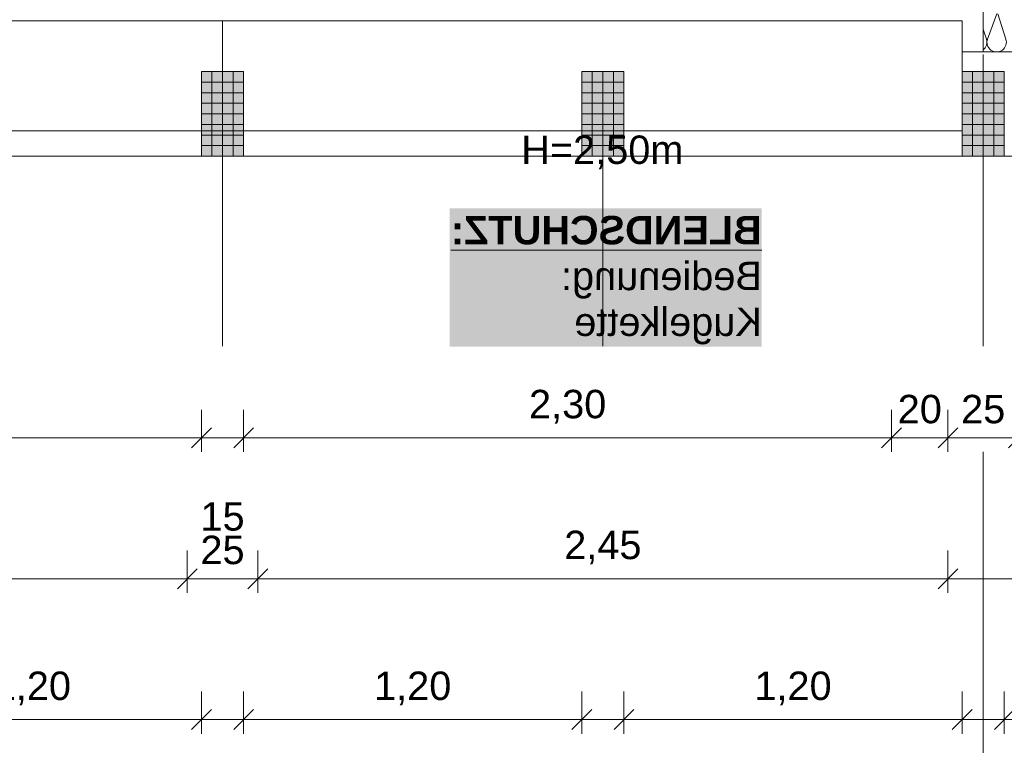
# Model space of a CAD drawing. Header units: metres. Extents: x -45 to 152, y -127 to 99.
# Tile 121 of 256: x -26.37 to -22.88, y -24.37 to -21.79. Entities that reach past the tile are written whole.
import ezdxf

# ---------------------------------------------------------------- set-up
doc = ezdxf.new("R2010")
doc.units = ezdxf.units.M
doc.header["$PDMODE"] = 1
doc.header["$PDSIZE"] = -2
doc.linetypes.add('Achsen 01', pattern=[5.291531, 3.175, -1.058062, 0.352704, -0.705764])
doc.linetypes.add('Raster 01', pattern=[2, 1, -1])
doc.layers.get('0').update_dxf_attribs({"lineweight": 25})
for name, color, linetype, lineweight, true_color in [('014_Fassadenarbeiten-000 Aufsicht Betonfertigteile', 7, 'Continuous', 9, 0xc0c0c0), ('014_Fassadenarbeiten-330 mineralische Dämmung', 7, 'Continuous', 9, 0x666666), ('031_Metallbauarbeiten-330 Aufsicht Metallbauarbeiten', 7, 'Continuous', 9, 0xa6a6a6), ('AV1-Achsen', 1, 'Achsen 01', 18, 0xff0000), ('AV1-Raster', 7, 'Raster 01', 9, 0xa6a6a6)]:
    doc.layers.add(name, color=color, linetype=linetype, lineweight=lineweight, true_color=true_color)
for name, color, linetype, lineweight in [('014_Fassadenarbeiten-330 Betonfertigteile vertikal', 7, 'Continuous', 9), ('030_Sonnenschutzarbeiten-BLENDSCHUTZ', 7, 'Continuous', 5), ('030_Sonnenschutzarbeiten-BLENDSCHUTZ  Beschriftung', 7, 'Continuous', 5), ('_1.35m (3D)', 7, 'Continuous', 9), ('_GRU (2D)', 7, 'Continuous', 9), ('_OG 2 (2D)', 7, 'Continuous', 9), ('_OG 2 - DS (2D)', 7, 'Continuous', 9), ('Bemaßung-Bemaßung', 7, 'Continuous', 9)]:
    doc.layers.add(name, color=color, linetype=linetype, lineweight=lineweight)
doc.layers.get('0').freeze()
doc.styles.add('Arial', font='arial.ttf')
doc.styles.add('Arial (bold)', font='arialbd.ttf')
doc.dimstyles.new('COE 50', dxfattribs={"dimtxt": 126.090495, "dimasz": 0.001414, "dimexe": 0.001, "dimexo": 0.01, "dimgap": 0.001, "dimtad": 1, "dimdec": 3, "dimtxsty": 'Arial', "dimblk": 'VW_SLASH-4', "dimblk1": 'VW_SLASH-4', "dimblk2": 'VW_SLASH-4', "dimcen": 0, "dimadec": 3, "dimazin": 0, "dimtfac": 0.8, "dimtdec": 3, "dimtix": 1, "dimtmove": 0, "dimatfit": 0, "dimldrblk": 'VW_SLASH-3', "dimfxl": 0.002, "dimfxlon": 1, "dimfrac": 2, "dimtolj": 1, "dimarcsym": 0})
pattern_1 = [(-90, (0, 0), (0.0375, 0), [])]
pattern_2 = [(0, (0, 0), (2e-18, -0.0375), [])]

# ---------------------------------------------------------------- blocks, each defined once
blk = doc.blocks.new('Group-2')
at = {"layer": 'AV1-Raster'}
for p, q in [((-25.65, -22.95), (-25.65, 1.35)), ((-24.3, -22.95), (-24.3, 1.35)), ((-22.95, -22.95), (-22.95, 1.35))]:
    blk.add_line(p, q, dxfattribs=at)
blk = doc.blocks.new('1.35m (3D)')
at = {"layer": 'AV1-Raster', "color": 7}
blk.add_blockref('Group-2', (0, 0), dxfattribs=at)
blk = doc.blocks.new('Blendschutz Beschriftung')
at = {"layer": '030_Sonnenschutzarbeiten-BLENDSCHUTZ  Beschriftung', "color": 254, "linetype": 'Continuous', "transparency": 33554559}
blk.add_solid([(-0.554, -0.1644), (0.554, -0.1644), (-0.554, 0.3267), (0.554, 0.3267)], dxfattribs=at)
at = {"layer": '030_Sonnenschutzarbeiten-BLENDSCHUTZ  Beschriftung', "insert": (-0.554, 0.3002), "char_height": 0.100872, "attachment_point": 1, "line_spacing_factor": 0.967016, "style": 'Arial (bold)'}
blk.add_mtext('{\\LBLENDSCHUTZ:}{\\fArial|b0|i0|c0|p0;\\l\\PBedienung: \\PKugelkette }', dxfattribs=at)
blk = doc.blocks.new('VW_SLASH-4')
at = {"color": 0, "linetype": 'ByBlock', "lineweight": -2, "transparency": 16777216}
blk.add_line((0, 0), (-1, 0), dxfattribs=at)
at = {"color": 0, "linetype": 'Continuous', "lineweight": 15, "transparency": 16777216, "flags": 128}
blk.add_lwpolyline([(0.5, 0.5), (-0.5, -0.5)], dxfattribs=at)
blk = doc.blocks.new('*D15')
at = {"layer": '030_Sonnenschutzarbeiten-BLENDSCHUTZ', "color": 0, "lineweight": -2}
for p, q in [((-25.525, -22.025), (-25.525, -22.175)), ((-23.075, -22.025), (-23.075, -22.175)), ((-23.1457, -22.125), (-25.4543, -22.125))]:
    blk.add_line(p, q, dxfattribs=at)
at = {"layer": 'Defpoints', "color": 0}
for p in [(-25.525, -21.385), (-23.075, -21.385), (-25.525, -22.125)]:
    blk.add_point(p, dxfattribs=at)
at = {"layer": '030_Sonnenschutzarbeiten-BLENDSCHUTZ', "color": 0, "lineweight": -2, "xscale": 0.070693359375, "yscale": 0.070693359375, "zscale": 0.070693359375, "rotation": 180}
blk.add_blockref('VW_SLASH-4', (-25.525, -22.125), dxfattribs=at)
at = {"layer": '030_Sonnenschutzarbeiten-BLENDSCHUTZ', "color": 0, "lineweight": -2, "xscale": 0.070693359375, "yscale": 0.070693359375, "zscale": 0.070693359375}
blk.add_blockref('VW_SLASH-4', (-23.075, -22.125), dxfattribs=at)
at = {"layer": '030_Sonnenschutzarbeiten-BLENDSCHUTZ', "color": 0, "lineweight": 13, "insert": (-24.3, -22.0144), "char_height": 0.10087, "attachment_point": 5, "style": 'Arial'}
blk.add_mtext('\\A1;2,45', dxfattribs=at)
blk = doc.blocks.new('VW_SLASH-3')
at = {"color": 0, "linetype": 'ByBlock', "lineweight": -2, "transparency": 16777216}
blk.add_line((0, 0), (-1, 0), dxfattribs=at)
at = {"color": 0, "linetype": 'Continuous', "lineweight": 15, "transparency": 16777216, "flags": 128}
blk.add_lwpolyline([(0.5, 0.5), (-0.5, -0.5)], dxfattribs=at)
blk = doc.blocks.new('*D26')
at = {"layer": '030_Sonnenschutzarbeiten-BLENDSCHUTZ', "color": 0, "lineweight": -2}
for p, q in [((-28.225, -22.025), (-28.225, -22.175)), ((-25.775, -22.025), (-25.775, -22.175)), ((-25.8457, -22.125), (-28.1543, -22.125))]:
    blk.add_line(p, q, dxfattribs=at)
at = {"layer": 'Defpoints', "color": 0}
for p in [(-28.225, -21.385), (-25.775, -21.385), (-28.225, -22.125)]:
    blk.add_point(p, dxfattribs=at)
at = {"layer": '030_Sonnenschutzarbeiten-BLENDSCHUTZ', "color": 0, "lineweight": -2, "xscale": 0.070693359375, "yscale": 0.070693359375, "zscale": 0.070693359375, "rotation": 180}
blk.add_blockref('VW_SLASH-4', (-28.225, -22.125), dxfattribs=at)
at = {"layer": '030_Sonnenschutzarbeiten-BLENDSCHUTZ', "color": 0, "lineweight": -2, "xscale": 0.070693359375, "yscale": 0.070693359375, "zscale": 0.070693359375}
blk.add_blockref('VW_SLASH-4', (-25.775, -22.125), dxfattribs=at)
at = {"layer": '030_Sonnenschutzarbeiten-BLENDSCHUTZ', "color": 0, "lineweight": 13, "insert": (-27, -22.0144), "char_height": 0.10087, "attachment_point": 5, "style": 'Arial'}
blk.add_mtext('\\A1;2,45', dxfattribs=at)
blk = doc.blocks.new('Group-214')
at = {"layer": '014_Fassadenarbeiten-330 mineralische Dämmung', "transparency": 33554687, "flags": 128}
for points in [[(-21.77, 22.8983), (-21.86, 22.8694, -0.324488), (-21.8985, 22.8819, -0.324488), (-21.8985, 22.9224, -0.324488), (-21.86, 22.935), (-21.77, 22.9017, 0.665936)], [(-21.8237, 22.95), (-21.86, 22.9383, -0.31555), (-21.8978, 22.95)]]:
    blk.add_lwpolyline(points, format="xyb", dxfattribs=at)
blk = doc.blocks.new('Group-215')
at = {"layer": '014_Fassadenarbeiten-330 mineralische Dämmung', "transparency": 33554687}
blk.add_blockref('Group-214', (0, 0), dxfattribs=at)
blk = doc.blocks.new('Parametric Object-34')
at = {"layer": '014_Fassadenarbeiten-330 mineralische Dämmung', "color": 7, "transparency": 33554687}
blk.add_blockref('Group-215', (0, 0), dxfattribs=at)
at = {"layer": '014_Fassadenarbeiten-330 mineralische Dämmung', "color": 0, "flags": 1}
for tag in ['IFC_UUID', 'instanceID', 'prm0_name', 'prm0_type', 'prm0_value', 'prm1_name', 'prm1_type', 'prm1_value', 'prm2_name', 'prm2_type', 'prm2_value', 'prm3_name', 'prm3_type', 'prm3_value', 'prm4_name', 'prm4_type', 'prm4_value', 'prm5_name', 'prm5_type', 'prm5_value', 'prm6_name', 'prm6_type', 'prm6_value']:
    blk.add_attdef(tag, (-22.95, -21.9131), '', height=0.00018, dxfattribs=at)
blk = doc.blocks.new('*D495')
at = {"layer": 'Bemaßung-Bemaßung', "color": 0, "linetype": 'Continuous', "lineweight": -2}
for p, q in [((-22.875, -24.175), (-22.875, -24.325)), ((-21.675, -24.175), (-21.675, -24.325)), ((-22.8043, -24.275), (-21.7457, -24.275))]:
    blk.add_line(p, q, dxfattribs=at)
at = {"layer": 'Defpoints', "color": 0}
for p in [(-22.875, -22.275), (-21.675, -22.275), (-21.675, -24.275)]:
    blk.add_point(p, dxfattribs=at)
at = {"layer": 'Bemaßung-Bemaßung', "color": 0, "lineweight": -2, "xscale": 0.070693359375, "yscale": 0.070693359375, "zscale": 0.070693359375, "rotation": 180}
blk.add_blockref('VW_SLASH-4', (-22.875, -24.275), dxfattribs=at)
at = {"layer": 'Bemaßung-Bemaßung', "color": 0, "lineweight": -2, "xscale": 0.070693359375, "yscale": 0.070693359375, "zscale": 0.070693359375}
blk.add_blockref('VW_SLASH-4', (-21.675, -24.275), dxfattribs=at)
at = {"layer": 'Bemaßung-Bemaßung', "color": 0, "insert": (-22.275, -24.1644), "char_height": 0.10087, "attachment_point": 5, "style": 'Arial'}
blk.add_mtext('\\A1;1,20', dxfattribs=at)
blk = doc.blocks.new('*D496')
at = {"layer": 'Bemaßung-Bemaßung', "color": 0, "linetype": 'Continuous', "lineweight": -2}
for p, q in [((-23.025, -24.175), (-23.025, -24.325)), ((-22.875, -24.175), (-22.875, -24.325)), ((-23.0957, -24.275), (-23.1664, -24.275)), ((-23.025, -24.275), (-22.875, -24.275)), ((-22.8043, -24.275), (-22.7336, -24.275))]:
    blk.add_line(p, q, dxfattribs=at)
at = {"layer": 'Defpoints', "color": 0}
for p in [(-23.025, -22.275), (-22.875, -22.275), (-22.875, -24.275)]:
    blk.add_point(p, dxfattribs=at)
at = {"layer": 'Bemaßung-Bemaßung', "color": 0, "lineweight": -2, "xscale": 0.070693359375, "yscale": 0.070693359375, "zscale": 0.070693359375}
blk.add_blockref('VW_SLASH-4', (-23.025, -24.275), dxfattribs=at)
at = {"layer": 'Bemaßung-Bemaßung', "color": 0, "lineweight": -2, "xscale": 0.070693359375, "yscale": 0.070693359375, "zscale": 0.070693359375, "rotation": 180}
blk.add_blockref('VW_SLASH-4', (-22.875, -24.275), dxfattribs=at)
at = {"layer": 'Bemaßung-Bemaßung', "color": 0, "insert": (-22.95, -24.5545), "char_height": 0.10087, "attachment_point": 5, "style": 'Arial'}
blk.add_mtext('\\A1;15', dxfattribs=at)
blk = doc.blocks.new('*D497')
at = {"layer": 'Bemaßung-Bemaßung', "color": 0, "linetype": 'Continuous', "lineweight": -2}
for p, q in [((-24.225, -24.175), (-24.225, -24.325)), ((-23.025, -24.175), (-23.025, -24.325)), ((-24.1543, -24.275), (-23.0957, -24.275))]:
    blk.add_line(p, q, dxfattribs=at)
at = {"layer": 'Defpoints', "color": 0}
for p in [(-24.225, -22.275), (-23.025, -22.275), (-23.025, -24.275)]:
    blk.add_point(p, dxfattribs=at)
at = {"layer": 'Bemaßung-Bemaßung', "color": 0, "lineweight": -2, "xscale": 0.070693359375, "yscale": 0.070693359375, "zscale": 0.070693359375, "rotation": 180}
blk.add_blockref('VW_SLASH-4', (-24.225, -24.275), dxfattribs=at)
at = {"layer": 'Bemaßung-Bemaßung', "color": 0, "lineweight": -2, "xscale": 0.070693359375, "yscale": 0.070693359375, "zscale": 0.070693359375}
blk.add_blockref('VW_SLASH-4', (-23.025, -24.275), dxfattribs=at)
at = {"layer": 'Bemaßung-Bemaßung', "color": 0, "insert": (-23.625, -24.1644), "char_height": 0.10087, "attachment_point": 5, "style": 'Arial'}
blk.add_mtext('\\A1;1,20', dxfattribs=at)
blk = doc.blocks.new('*D498')
at = {"layer": 'Bemaßung-Bemaßung', "color": 0, "linetype": 'Continuous', "lineweight": -2}
for p, q in [((-24.375, -24.175), (-24.375, -24.325)), ((-24.225, -24.175), (-24.225, -24.325)), ((-24.4457, -24.275), (-24.5164, -24.275)), ((-24.375, -24.275), (-24.225, -24.275)), ((-24.1543, -24.275), (-24.0836, -24.275))]:
    blk.add_line(p, q, dxfattribs=at)
at = {"layer": 'Defpoints', "color": 0}
for p in [(-24.375, -22.275), (-24.225, -22.275), (-24.225, -24.275)]:
    blk.add_point(p, dxfattribs=at)
at = {"layer": 'Bemaßung-Bemaßung', "color": 0, "lineweight": -2, "xscale": 0.070693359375, "yscale": 0.070693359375, "zscale": 0.070693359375}
blk.add_blockref('VW_SLASH-4', (-24.375, -24.275), dxfattribs=at)
at = {"layer": 'Bemaßung-Bemaßung', "color": 0, "lineweight": -2, "xscale": 0.070693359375, "yscale": 0.070693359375, "zscale": 0.070693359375, "rotation": 180}
blk.add_blockref('VW_SLASH-4', (-24.225, -24.275), dxfattribs=at)
at = {"layer": 'Bemaßung-Bemaßung', "color": 0, "insert": (-24.3, -24.5545), "char_height": 0.10087, "attachment_point": 5, "style": 'Arial'}
blk.add_mtext('\\A1;15', dxfattribs=at)
blk = doc.blocks.new('*D499')
at = {"layer": 'Bemaßung-Bemaßung', "color": 0, "linetype": 'Continuous', "lineweight": -2}
for p, q in [((-25.575, -24.175), (-25.575, -24.325)), ((-24.375, -24.175), (-24.375, -24.325)), ((-25.5043, -24.275), (-24.4457, -24.275))]:
    blk.add_line(p, q, dxfattribs=at)
at = {"layer": 'Defpoints', "color": 0}
for p in [(-25.575, -22.275), (-24.375, -22.275), (-24.375, -24.275)]:
    blk.add_point(p, dxfattribs=at)
at = {"layer": 'Bemaßung-Bemaßung', "color": 0, "lineweight": -2, "xscale": 0.070693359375, "yscale": 0.070693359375, "zscale": 0.070693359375, "rotation": 180}
blk.add_blockref('VW_SLASH-4', (-25.575, -24.275), dxfattribs=at)
at = {"layer": 'Bemaßung-Bemaßung', "color": 0, "lineweight": -2, "xscale": 0.070693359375, "yscale": 0.070693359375, "zscale": 0.070693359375}
blk.add_blockref('VW_SLASH-4', (-24.375, -24.275), dxfattribs=at)
at = {"layer": 'Bemaßung-Bemaßung', "color": 0, "insert": (-24.975, -24.1644), "char_height": 0.10087, "attachment_point": 5, "style": 'Arial'}
blk.add_mtext('\\A1;1,20', dxfattribs=at)
blk = doc.blocks.new('*D500')
at = {"layer": 'Bemaßung-Bemaßung', "color": 0, "linetype": 'Continuous', "lineweight": -2}
for p, q in [((-25.725, -24.175), (-25.725, -24.325)), ((-25.575, -24.175), (-25.575, -24.325)), ((-25.7957, -24.275), (-25.8664, -24.275)), ((-25.725, -24.275), (-25.575, -24.275)), ((-25.5043, -24.275), (-25.4336, -24.275))]:
    blk.add_line(p, q, dxfattribs=at)
at = {"layer": 'Defpoints', "color": 0}
for p in [(-25.725, -22.275), (-25.575, -22.275), (-25.575, -24.275)]:
    blk.add_point(p, dxfattribs=at)
at = {"layer": 'Bemaßung-Bemaßung', "color": 0, "lineweight": -2, "xscale": 0.070693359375, "yscale": 0.070693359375, "zscale": 0.070693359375}
blk.add_blockref('VW_SLASH-4', (-25.725, -24.275), dxfattribs=at)
at = {"layer": 'Bemaßung-Bemaßung', "color": 0, "lineweight": -2, "xscale": 0.070693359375, "yscale": 0.070693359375, "zscale": 0.070693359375, "rotation": 180}
blk.add_blockref('VW_SLASH-4', (-25.575, -24.275), dxfattribs=at)
at = {"layer": 'Bemaßung-Bemaßung', "color": 0, "insert": (-25.65, -24.5545), "char_height": 0.10087, "attachment_point": 5, "style": 'Arial'}
blk.add_mtext('\\A1;15', dxfattribs=at)
blk = doc.blocks.new('*D501')
at = {"layer": 'Bemaßung-Bemaßung', "color": 0, "linetype": 'Continuous', "lineweight": -2}
for p, q in [((-26.925, -24.175), (-26.925, -24.325)), ((-25.725, -24.175), (-25.725, -24.325)), ((-26.8543, -24.275), (-25.7957, -24.275))]:
    blk.add_line(p, q, dxfattribs=at)
at = {"layer": 'Defpoints', "color": 0}
for p in [(-26.925, -22.275), (-25.725, -22.275), (-25.725, -24.275)]:
    blk.add_point(p, dxfattribs=at)
at = {"layer": 'Bemaßung-Bemaßung', "color": 0, "lineweight": -2, "xscale": 0.070693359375, "yscale": 0.070693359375, "zscale": 0.070693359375, "rotation": 180}
blk.add_blockref('VW_SLASH-4', (-26.925, -24.275), dxfattribs=at)
at = {"layer": 'Bemaßung-Bemaßung', "color": 0, "lineweight": -2, "xscale": 0.070693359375, "yscale": 0.070693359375, "zscale": 0.070693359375}
blk.add_blockref('VW_SLASH-4', (-25.725, -24.275), dxfattribs=at)
at = {"layer": 'Bemaßung-Bemaßung', "color": 0, "insert": (-26.325, -24.1644), "char_height": 0.10087, "attachment_point": 5, "style": 'Arial'}
blk.add_mtext('\\A1;1,20', dxfattribs=at)
blk = doc.blocks.new('*D664')
at = {"layer": 'Bemaßung-Bemaßung', "color": 0, "linetype": 'Continuous', "lineweight": -2}
for p, q in [((-29.625, -23.175), (-29.625, -23.325)), ((-25.725, -23.175), (-25.725, -23.325)), ((-25.7957, -23.275), (-29.5543, -23.275))]:
    blk.add_line(p, q, dxfattribs=at)
at = {"layer": 'Defpoints', "color": 0}
for p in [(-29.625, -21.475), (-25.725, -21.475), (-29.625, -23.275)]:
    blk.add_point(p, dxfattribs=at)
at = {"layer": 'Bemaßung-Bemaßung', "color": 0, "lineweight": -2, "xscale": 0.070693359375, "yscale": 0.070693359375, "zscale": 0.070693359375, "rotation": 180}
blk.add_blockref('VW_SLASH-4', (-29.625, -23.275), dxfattribs=at)
at = {"layer": 'Bemaßung-Bemaßung', "color": 0, "lineweight": -2, "xscale": 0.070693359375, "yscale": 0.070693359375, "zscale": 0.070693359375}
blk.add_blockref('VW_SLASH-4', (-25.725, -23.275), dxfattribs=at)
at = {"layer": 'Bemaßung-Bemaßung', "color": 0, "insert": (-27.675, -23.1644), "char_height": 0.10087, "attachment_point": 5, "style": 'Arial'}
blk.add_mtext('\\A1;3,90', dxfattribs=at)
blk = doc.blocks.new('*D665')
at = {"layer": 'Bemaßung-Bemaßung', "color": 0, "linetype": 'Continuous', "lineweight": -2}
for p, q in [((-25.725, -23.175), (-25.725, -23.325)), ((-25.575, -23.175), (-25.575, -23.325)), ((-25.7957, -23.275), (-25.8664, -23.275)), ((-25.575, -23.275), (-25.725, -23.275)), ((-25.5043, -23.275), (-25.4336, -23.275))]:
    blk.add_line(p, q, dxfattribs=at)
at = {"layer": 'Defpoints', "color": 0}
for p in [(-25.725, -21.475), (-25.575, -21.475), (-25.725, -23.275)]:
    blk.add_point(p, dxfattribs=at)
at = {"layer": 'Bemaßung-Bemaßung', "color": 0, "lineweight": -2, "xscale": 0.070693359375, "yscale": 0.070693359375, "zscale": 0.070693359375}
blk.add_blockref('VW_SLASH-4', (-25.725, -23.275), dxfattribs=at)
at = {"layer": 'Bemaßung-Bemaßung', "color": 0, "lineweight": -2, "xscale": 0.070693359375, "yscale": 0.070693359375, "zscale": 0.070693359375, "rotation": 180}
blk.add_blockref('VW_SLASH-4', (-25.575, -23.275), dxfattribs=at)
at = {"layer": 'Bemaßung-Bemaßung', "color": 0, "insert": (-25.65, -23.5545), "char_height": 0.10087, "attachment_point": 5, "style": 'Arial'}
blk.add_mtext('\\A1;15', dxfattribs=at)
blk = doc.blocks.new('*D666')
at = {"layer": 'Bemaßung-Bemaßung', "color": 0, "linetype": 'Continuous', "lineweight": -2}
for p, q in [((-25.575, -23.175), (-25.575, -23.325)), ((-23.275, -23.175), (-23.275, -23.325)), ((-23.3457, -23.275), (-25.5043, -23.275))]:
    blk.add_line(p, q, dxfattribs=at)
at = {"layer": 'Defpoints', "color": 0}
for p in [(-25.575, -21.475), (-23.275, -21.475), (-25.575, -23.275)]:
    blk.add_point(p, dxfattribs=at)
at = {"layer": 'Bemaßung-Bemaßung', "color": 0, "lineweight": -2, "xscale": 0.070693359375, "yscale": 0.070693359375, "zscale": 0.070693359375, "rotation": 180}
blk.add_blockref('VW_SLASH-4', (-25.575, -23.275), dxfattribs=at)
at = {"layer": 'Bemaßung-Bemaßung', "color": 0, "lineweight": -2, "xscale": 0.070693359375, "yscale": 0.070693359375, "zscale": 0.070693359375}
blk.add_blockref('VW_SLASH-4', (-23.275, -23.275), dxfattribs=at)
at = {"layer": 'Bemaßung-Bemaßung', "color": 0, "insert": (-24.425, -23.1644), "char_height": 0.10087, "attachment_point": 5, "style": 'Arial'}
blk.add_mtext('\\A1;2,30', dxfattribs=at)
blk = doc.blocks.new('*D667')
at = {"layer": 'Bemaßung-Bemaßung', "color": 0, "linetype": 'Continuous', "lineweight": -2}
for p, q in [((-23.275, -23.175), (-23.275, -23.325)), ((-23.075, -23.175), (-23.075, -23.325)), ((-23.3457, -23.275), (-23.4164, -23.275)), ((-23.075, -23.275), (-23.275, -23.275)), ((-23.0043, -23.275), (-22.9336, -23.275))]:
    blk.add_line(p, q, dxfattribs=at)
at = {"layer": 'Defpoints', "color": 0}
for p in [(-23.275, -21.475), (-23.075, -21.475), (-23.275, -23.275)]:
    blk.add_point(p, dxfattribs=at)
at = {"layer": 'Bemaßung-Bemaßung', "color": 0, "lineweight": -2, "xscale": 0.070693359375, "yscale": 0.070693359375, "zscale": 0.070693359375}
blk.add_blockref('VW_SLASH-4', (-23.275, -23.275), dxfattribs=at)
at = {"layer": 'Bemaßung-Bemaßung', "color": 0, "lineweight": -2, "xscale": 0.070693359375, "yscale": 0.070693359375, "zscale": 0.070693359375, "rotation": 180}
blk.add_blockref('VW_SLASH-4', (-23.075, -23.275), dxfattribs=at)
at = {"layer": 'Bemaßung-Bemaßung', "color": 0, "insert": (-23.175, -23.1735), "char_height": 0.10087, "attachment_point": 5, "style": 'Arial'}
blk.add_mtext('\\A1;20', dxfattribs=at)
blk = doc.blocks.new('*D668')
at = {"layer": 'Bemaßung-Bemaßung', "color": 0, "linetype": 'Continuous', "lineweight": -2}
for p, q in [((-23.075, -23.175), (-23.075, -23.325)), ((-22.825, -23.175), (-22.825, -23.325)), ((-22.8957, -23.275), (-23.0043, -23.275))]:
    blk.add_line(p, q, dxfattribs=at)
at = {"layer": 'Defpoints', "color": 0}
for p in [(-23.075, -21.475), (-22.825, -21.725), (-23.075, -23.275)]:
    blk.add_point(p, dxfattribs=at)
at = {"layer": 'Bemaßung-Bemaßung', "color": 0, "lineweight": -2, "xscale": 0.070693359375, "yscale": 0.070693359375, "zscale": 0.070693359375, "rotation": 180}
blk.add_blockref('VW_SLASH-4', (-23.075, -23.275), dxfattribs=at)
at = {"layer": 'Bemaßung-Bemaßung', "color": 0, "lineweight": -2, "xscale": 0.070693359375, "yscale": 0.070693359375, "zscale": 0.070693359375}
blk.add_blockref('VW_SLASH-4', (-22.825, -23.275), dxfattribs=at)
at = {"layer": 'Bemaßung-Bemaßung', "color": 0, "insert": (-22.95, -23.1735), "char_height": 0.10087, "attachment_point": 5, "style": 'Arial'}
blk.add_mtext('\\A1;25', dxfattribs=at)
blk = doc.blocks.new('*D740')
at = {"layer": 'Bemaßung-Bemaßung', "color": 0, "lineweight": -2}
for p, q in [((-28.225, -23.675), (-28.225, -23.825)), ((-25.775, -23.675), (-25.775, -23.825)), ((-25.8457, -23.775), (-28.1543, -23.775))]:
    blk.add_line(p, q, dxfattribs=at)
at = {"layer": 'Defpoints', "color": 0}
for p in [(-28.225, -21.475), (-25.775, -21.475), (-28.225, -23.775)]:
    blk.add_point(p, dxfattribs=at)
at = {"layer": 'Bemaßung-Bemaßung', "color": 0, "lineweight": -2, "xscale": 0.070693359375, "yscale": 0.070693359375, "zscale": 0.070693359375, "rotation": 180}
blk.add_blockref('VW_SLASH-4', (-28.225, -23.775), dxfattribs=at)
at = {"layer": 'Bemaßung-Bemaßung', "color": 0, "lineweight": -2, "xscale": 0.070693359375, "yscale": 0.070693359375, "zscale": 0.070693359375}
blk.add_blockref('VW_SLASH-4', (-25.775, -23.775), dxfattribs=at)
at = {"layer": 'Bemaßung-Bemaßung', "color": 0, "insert": (-27, -23.6644), "char_height": 0.10087, "attachment_point": 5, "style": 'Arial'}
blk.add_mtext('\\A1;2,45', dxfattribs=at)
blk = doc.blocks.new('*D741')
at = {"layer": 'Bemaßung-Bemaßung', "color": 0, "lineweight": -2}
for p, q in [((-25.775, -23.675), (-25.775, -23.825)), ((-25.525, -23.675), (-25.525, -23.825)), ((-25.5957, -23.775), (-25.7043, -23.775))]:
    blk.add_line(p, q, dxfattribs=at)
at = {"layer": 'Defpoints', "color": 0}
for p in [(-25.775, -21.475), (-25.525, -21.475), (-25.775, -23.775)]:
    blk.add_point(p, dxfattribs=at)
at = {"layer": 'Bemaßung-Bemaßung', "color": 0, "lineweight": -2, "xscale": 0.070693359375, "yscale": 0.070693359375, "zscale": 0.070693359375, "rotation": 180}
blk.add_blockref('VW_SLASH-4', (-25.775, -23.775), dxfattribs=at)
at = {"layer": 'Bemaßung-Bemaßung', "color": 0, "lineweight": -2, "xscale": 0.070693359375, "yscale": 0.070693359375, "zscale": 0.070693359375}
blk.add_blockref('VW_SLASH-4', (-25.525, -23.775), dxfattribs=at)
at = {"layer": 'Bemaßung-Bemaßung', "color": 0, "insert": (-25.65, -23.6735), "char_height": 0.10087, "attachment_point": 5, "style": 'Arial'}
blk.add_mtext('\\A1;25', dxfattribs=at)
blk = doc.blocks.new('*D742')
at = {"layer": 'Bemaßung-Bemaßung', "color": 0, "lineweight": -2}
for p, q in [((-25.525, -23.675), (-25.525, -23.825)), ((-23.075, -23.675), (-23.075, -23.825)), ((-23.1457, -23.775), (-25.4543, -23.775))]:
    blk.add_line(p, q, dxfattribs=at)
at = {"layer": 'Defpoints', "color": 0}
for p in [(-25.525, -21.475), (-23.075, -21.725), (-25.525, -23.775)]:
    blk.add_point(p, dxfattribs=at)
at = {"layer": 'Bemaßung-Bemaßung', "color": 0, "lineweight": -2, "xscale": 0.070693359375, "yscale": 0.070693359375, "zscale": 0.070693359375, "rotation": 180}
blk.add_blockref('VW_SLASH-4', (-25.525, -23.775), dxfattribs=at)
at = {"layer": 'Bemaßung-Bemaßung', "color": 0, "lineweight": -2, "xscale": 0.070693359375, "yscale": 0.070693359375, "zscale": 0.070693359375}
blk.add_blockref('VW_SLASH-4', (-23.075, -23.775), dxfattribs=at)
at = {"layer": 'Bemaßung-Bemaßung', "color": 0, "insert": (-24.3, -23.6644), "char_height": 0.10087, "attachment_point": 5, "style": 'Arial'}
blk.add_mtext('\\A1;2,45', dxfattribs=at)
blk = doc.blocks.new('*D743')
at = {"layer": 'Bemaßung-Bemaßung', "color": 0, "lineweight": -2}
for p, q in [((-23.075, -23.675), (-23.075, -23.825)), ((-18.775, -23.675), (-18.775, -23.825)), ((-18.8457, -23.775), (-23.0043, -23.775))]:
    blk.add_line(p, q, dxfattribs=at)
at = {"layer": 'Defpoints', "color": 0}
for p in [(-18.775, -21.475), (-23.075, -21.725), (-23.075, -23.775)]:
    blk.add_point(p, dxfattribs=at)
at = {"layer": 'Bemaßung-Bemaßung', "color": 0, "lineweight": -2, "xscale": 0.070693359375, "yscale": 0.070693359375, "zscale": 0.070693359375, "rotation": 180}
blk.add_blockref('VW_SLASH-4', (-23.075, -23.775), dxfattribs=at)
at = {"layer": 'Bemaßung-Bemaßung', "color": 0, "lineweight": -2, "xscale": 0.070693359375, "yscale": 0.070693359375, "zscale": 0.070693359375}
blk.add_blockref('VW_SLASH-4', (-18.775, -23.775), dxfattribs=at)
at = {"layer": 'Bemaßung-Bemaßung', "color": 0, "insert": (-20.925, -23.6644), "char_height": 0.10087, "attachment_point": 5, "style": 'Arial'}
blk.add_mtext('\\A1;4,30', dxfattribs=at)
blk = doc.blocks.new('Group-733')
at = {"layer": 'AV1-Achsen'}
blk.add_line((-22.95, -26.5), (-22.95, 4.9), dxfattribs=at)
blk = doc.blocks.new('GRU (2D)')
at = {"layer": 'AV1-Achsen', "color": 7}
blk.add_blockref('Group-733', (0, 0), dxfattribs=at)
blk = doc.blocks.new('OG 2 - DS (2D)')
at = {"layer": '030_Sonnenschutzarbeiten-BLENDSCHUTZ  Beschriftung', "color": 7, "xscale": -1}
blk.add_blockref('Blendschutz Beschriftung', (-24.2898, -22.7874), dxfattribs=at)
at = {"layer": '030_Sonnenschutzarbeiten-BLENDSCHUTZ', "color": 7, "insert": (-24.5897, -22.2018), "char_height": 0.10087, "attachment_point": 1, "line_spacing_factor": 0.969122, "style": 'Arial'}
blk.add_mtext('H=2,50m', dxfattribs=at)
at = {"layer": '030_Sonnenschutzarbeiten-BLENDSCHUTZ', "color": 7, "lineweight": 13}
dim = blk.add_aligned_dim(p1=(-25.775, -21.385), p2=(-28.225, -21.385), distance=0.74, text='2,45', dimstyle='COE 50', override={"dimtxt": 0.100872, "dimasz": 0.070693, "dimexe": 0.05, "dimgap": 0.05, "dimpost": '<>', "dimtxsty": 'Arial', "dimtmove": 2, "dimfxl": 0.1}, dxfattribs=at)
dim.commit()
dim.dimension.update_dxf_attribs({"geometry": '*D26', "text_midpoint": (-27, -22.0144)})
dim = blk.add_linear_dim(base=(-25.525, -22.125), p1=(-23.075, -21.385), p2=(-25.525, -21.385), text='2,45', dimstyle='COE 50', override={"dimtxt": 0.100872, "dimasz": 0.070693, "dimexe": 0.05, "dimgap": 0.05, "dimpost": '<>', "dimtxsty": 'Arial', "dimtmove": 2, "dimfxl": 0.1}, dxfattribs=at)
dim.commit()
dim.dimension.update_dxf_attribs({"geometry": '*D15', "text_midpoint": (-24.3, -22.0144)})
blk = doc.blocks.new('OG 2 (2D)')
at = {"layer": '014_Fassadenarbeiten-000 Aufsicht Betonfertigteile', "flags": 128}
blk.add_lwpolyline([(-39.455, -21.905), (0.305, -21.905), (0.675, -22.275), (-39.825, -22.275)], close=True, dxfattribs=at)
at = {"layer": '014_Fassadenarbeiten-330 mineralische Dämmung', "flags": 128}
blk.add_lwpolyline([(-22.95, -21.905), (-18.9, -21.905), (-18.9, -21.725), (-22.95, -21.725)], close=True, dxfattribs=at)
at = {"layer": '014_Fassadenarbeiten-330 mineralische Dämmung', "rotation": 90}
blk.add_blockref('Parametric Object-34', (0, 0), dxfattribs=at)
at = {"layer": 'Bemaßung-Bemaßung', "linetype": 'Continuous'}
for base, p1, p2, text, override, picture, middle in [((-25.725, -24.275), (-26.925, -22.275), (-25.725, -22.275), '1,20', {"dimtxt": 0.100872, "dimasz": 0.070693, "dimexe": 0.05, "dimgap": 0.05, "dimpost": '<>', "dimtxsty": 'Arial', "dimtmove": 2, "dimfxl": 0.1}, '*D501', (-26.325, -24.1644)), ((-25.575, -24.275), (-25.725, -22.275), (-25.575, -22.275), '15', {"dimtxt": 0.100872, "dimasz": 0.070693, "dimexe": 0.05, "dimgap": 0.05, "dimpost": '<>', "dimtxsty": 'Arial', "dimtix": 0, "dimtmove": 2, "dimfxl": 0.1}, '*D500', (-25.65, -24.5545)), ((-24.375, -24.275), (-25.575, -22.275), (-24.375, -22.275), '1,20', {"dimtxt": 0.100872, "dimasz": 0.070693, "dimexe": 0.05, "dimgap": 0.05, "dimpost": '<>', "dimtxsty": 'Arial', "dimtmove": 2, "dimfxl": 0.1}, '*D499', (-24.975, -24.1644)), ((-24.225, -24.275), (-24.375, -22.275), (-24.225, -22.275), '15', {"dimtxt": 0.100872, "dimasz": 0.070693, "dimexe": 0.05, "dimgap": 0.05, "dimpost": '<>', "dimtxsty": 'Arial', "dimtix": 0, "dimtmove": 2, "dimfxl": 0.1}, '*D498', (-24.3, -24.5545)), ((-23.025, -24.275), (-24.225, -22.275), (-23.025, -22.275), '1,20', {"dimtxt": 0.100872, "dimasz": 0.070693, "dimexe": 0.05, "dimgap": 0.05, "dimpost": '<>', "dimtxsty": 'Arial', "dimtmove": 2, "dimfxl": 0.1}, '*D497', (-23.625, -24.1644)), ((-22.875, -24.275), (-23.025, -22.275), (-22.875, -22.275), '15', {"dimtxt": 0.100872, "dimasz": 0.070693, "dimexe": 0.05, "dimgap": 0.05, "dimpost": '<>', "dimtxsty": 'Arial', "dimtix": 0, "dimtmove": 2, "dimfxl": 0.1}, '*D496', (-22.95, -24.5545)), ((-21.675, -24.275), (-22.875, -22.275), (-21.675, -22.275), '1,20', {"dimtxt": 0.100872, "dimasz": 0.070693, "dimexe": 0.05, "dimgap": 0.05, "dimpost": '<>', "dimtxsty": 'Arial', "dimtmove": 2, "dimfxl": 0.1}, '*D495', (-22.275, -24.1644))]:
    dim = blk.add_linear_dim(base=base, p1=p1, p2=p2, text=text, dimstyle='COE 50', override=override, dxfattribs=at)
    dim.commit()
    dim.dimension.update_dxf_attribs({"geometry": picture, "text_midpoint": middle})
at = {"color": 255}
blk.add_wipeout([(-25.65, -21.795), (-23.025, -21.795), (-23.025, -22.185), (-25.65, -22.185)], dxfattribs=at).dxf.layer = '031_Metallbauarbeiten-330 Aufsicht Metallbauarbeiten'
at = {"layer": '014_Fassadenarbeiten-330 Betonfertigteile vertikal', "linetype": 'Continuous', "lineweight": 0}
for points in [[(-24.375, -21.975), (-24.225, -21.975), (-24.225, -22.275), (-24.375, -22.275)], [(-23.025, -21.975), (-22.875, -21.975), (-22.875, -22.275), (-23.025, -22.275)]]:
    blk.add_hatch(color=9, dxfattribs=at).paths.add_polyline_path(points)
at = {"layer": '014_Fassadenarbeiten-330 Betonfertigteile vertikal', "linetype": 'Continuous', "lineweight": 9}
h = blk.add_hatch(dxfattribs=at)
h.set_pattern_fill('Stahlbetonfertigteil', color=8, style=0, pattern_type=2)
h.set_pattern_definition(pattern_1)
h.paths.add_polyline_path([(-24.375, -21.975), (-24.225, -21.975), (-24.225, -22.275), (-24.375, -22.275)])
at = {"layer": '014_Fassadenarbeiten-330 Betonfertigteile vertikal', "linetype": 'Continuous', "lineweight": 13}
h = blk.add_hatch(dxfattribs=at)
h.set_pattern_fill('Stahlbetonfertigteil-1', color=8, style=0, pattern_type=2)
h.set_pattern_definition(pattern_2)
h.paths.add_polyline_path([(-24.375, -21.975), (-24.225, -21.975), (-24.225, -22.275), (-24.375, -22.275)])
at = {"layer": '014_Fassadenarbeiten-330 Betonfertigteile vertikal', "linetype": 'Continuous', "lineweight": 9}
h = blk.add_hatch(dxfattribs=at)
h.set_pattern_fill('Stahlbetonfertigteil', color=8, style=0, pattern_type=2)
h.set_pattern_definition(pattern_1)
h.paths.add_polyline_path([(-23.025, -21.975), (-22.875, -21.975), (-22.875, -22.275), (-23.025, -22.275)])
at = {"layer": '014_Fassadenarbeiten-330 Betonfertigteile vertikal', "linetype": 'Continuous', "lineweight": 13}
h = blk.add_hatch(dxfattribs=at)
h.set_pattern_fill('Stahlbetonfertigteil-1', color=8, style=0, pattern_type=2)
h.set_pattern_definition(pattern_2)
h.paths.add_polyline_path([(-23.025, -21.975), (-22.875, -21.975), (-22.875, -22.275), (-23.025, -22.275)])
at = {"layer": '014_Fassadenarbeiten-330 Betonfertigteile vertikal', "flags": 128}
for points in [[(-24.375, -21.975), (-24.225, -21.975), (-24.225, -22.275), (-24.375, -22.275)], [(-23.025, -21.975), (-22.875, -21.975), (-22.875, -22.275), (-23.025, -22.275)]]:
    blk.add_lwpolyline(points, close=True, dxfattribs=at)
at = {"layer": '031_Metallbauarbeiten-330 Aufsicht Metallbauarbeiten', "flags": 128}
blk.add_lwpolyline([(-25.65, -21.795), (-23.025, -21.795), (-23.025, -22.185), (-25.65, -22.185)], close=True, dxfattribs=at)
at = {"layer": 'Bemaßung-Bemaßung', "linetype": 'Continuous'}
for base, p1, p2, text, picture, middle in [((-25.575, -23.275), (-23.275, -21.475), (-25.575, -21.475), '2,30', '*D666', (-24.425, -23.1644)), ((-23.275, -23.275), (-23.075, -21.475), (-23.275, -21.475), '20', '*D667', (-23.175, -23.1735)), ((-23.075, -23.275), (-22.825, -21.725), (-23.075, -21.475), '25', '*D668', (-22.95, -23.1735))]:
    dim = blk.add_linear_dim(base=base, p1=p1, p2=p2, text=text, dimstyle='COE 50', override={"dimtxt": 0.100872, "dimasz": 0.070693, "dimexe": 0.05, "dimgap": 0.05, "dimpost": '<>', "dimtxsty": 'Arial', "dimtmove": 2, "dimfxl": 0.1}, dxfattribs=at)
    dim.commit()
    dim.dimension.update_dxf_attribs({"geometry": picture, "text_midpoint": middle})
at = {"layer": 'Bemaßung-Bemaßung'}
for base, p1, p2, text, picture, middle in [((-25.525, -23.775), (-23.075, -21.725), (-25.525, -21.475), '2,45', '*D742', (-24.3, -23.6644)), ((-23.075, -23.775), (-18.775, -21.475), (-23.075, -21.725), '4,30', '*D743', (-20.925, -23.6644))]:
    dim = blk.add_linear_dim(base=base, p1=p1, p2=p2, text=text, dimstyle='COE 50', override={"dimtxt": 0.100872, "dimasz": 0.070693, "dimexe": 0.05, "dimgap": 0.05, "dimpost": '<>', "dimtxsty": 'Arial', "dimtmove": 2, "dimfxl": 0.1}, dxfattribs=at)
    dim.commit()
    dim.dimension.update_dxf_attribs({"geometry": picture, "text_midpoint": middle})
at = {"color": 255}
blk.add_wipeout([(-28.35, -21.795), (-25.65, -21.795), (-25.65, -22.185), (-28.35, -22.185)], dxfattribs=at).dxf.layer = '031_Metallbauarbeiten-330 Aufsicht Metallbauarbeiten'
at = {"layer": '014_Fassadenarbeiten-330 Betonfertigteile vertikal', "linetype": 'Continuous', "lineweight": 0}
blk.add_hatch(color=9, dxfattribs=at).paths.add_polyline_path([(-25.725, -21.975), (-25.575, -21.975), (-25.575, -22.275), (-25.725, -22.275)])
at = {"layer": '014_Fassadenarbeiten-330 Betonfertigteile vertikal', "linetype": 'Continuous', "lineweight": 9}
h = blk.add_hatch(dxfattribs=at)
h.set_pattern_fill('Stahlbetonfertigteil', color=8, style=0, pattern_type=2)
h.set_pattern_definition(pattern_1)
h.paths.add_polyline_path([(-25.725, -21.975), (-25.575, -21.975), (-25.575, -22.275), (-25.725, -22.275)])
at = {"layer": '014_Fassadenarbeiten-330 Betonfertigteile vertikal', "linetype": 'Continuous', "lineweight": 13}
h = blk.add_hatch(dxfattribs=at)
h.set_pattern_fill('Stahlbetonfertigteil-1', color=8, style=0, pattern_type=2)
h.set_pattern_definition(pattern_2)
h.paths.add_polyline_path([(-25.725, -21.975), (-25.575, -21.975), (-25.575, -22.275), (-25.725, -22.275)])
at = {"layer": '014_Fassadenarbeiten-330 Betonfertigteile vertikal', "flags": 128}
blk.add_lwpolyline([(-25.725, -21.975), (-25.575, -21.975), (-25.575, -22.275), (-25.725, -22.275)], close=True, dxfattribs=at)
at = {"layer": '031_Metallbauarbeiten-330 Aufsicht Metallbauarbeiten', "flags": 128}
blk.add_lwpolyline([(-28.35, -21.795), (-25.65, -21.795), (-25.65, -22.185), (-28.35, -22.185)], close=True, dxfattribs=at)
at = {"layer": 'Bemaßung-Bemaßung', "linetype": 'Continuous'}
for base, p1, p2, text, override, picture, middle in [((-29.625, -23.275), (-25.725, -21.475), (-29.625, -21.475), '3,90', {"dimtxt": 0.100872, "dimasz": 0.070693, "dimexe": 0.05, "dimgap": 0.05, "dimpost": '<>', "dimtxsty": 'Arial', "dimtmove": 2, "dimfxl": 0.1}, '*D664', (-27.675, -23.1644)), ((-25.725, -23.275), (-25.575, -21.475), (-25.725, -21.475), '15', {"dimtxt": 0.100872, "dimasz": 0.070693, "dimexe": 0.05, "dimgap": 0.05, "dimpost": '<>', "dimtxsty": 'Arial', "dimtix": 0, "dimtmove": 2, "dimfxl": 0.1}, '*D665', (-25.65, -23.5545))]:
    dim = blk.add_linear_dim(base=base, p1=p1, p2=p2, text=text, dimstyle='COE 50', override=override, dxfattribs=at)
    dim.commit()
    dim.dimension.update_dxf_attribs({"geometry": picture, "text_midpoint": middle})
at = {"layer": 'Bemaßung-Bemaßung'}
for base, p1, p2, text, picture, middle in [((-28.225, -23.775), (-25.775, -21.475), (-28.225, -21.475), '2,45', '*D740', (-27, -23.6644)), ((-25.775, -23.775), (-25.525, -21.475), (-25.775, -21.475), '25', '*D741', (-25.65, -23.6735))]:
    dim = blk.add_linear_dim(base=base, p1=p1, p2=p2, text=text, dimstyle='COE 50', override={"dimtxt": 0.100872, "dimasz": 0.070693, "dimexe": 0.05, "dimgap": 0.05, "dimpost": '<>', "dimtxsty": 'Arial', "dimtmove": 2, "dimfxl": 0.1}, dxfattribs=at)
    dim.commit()
    dim.dimension.update_dxf_attribs({"geometry": picture, "text_midpoint": middle})

msp = doc.modelspace()

# ---------------------------------------------------------------- block references
at = {"layer": '_1.35m (3D)'}
msp.add_blockref('1.35m (3D)', (0, 0), dxfattribs=at)

# ---------------------------------------------------------------- next in the draw order: block references
at = {"layer": '_OG 2 - DS (2D)'}
msp.add_blockref('OG 2 - DS (2D)', (0, 0), dxfattribs=at)

# ---------------------------------------------------------------- next in the draw order: block references
at = {"layer": '_OG 2 (2D)'}
msp.add_blockref('OG 2 (2D)', (0, 0), dxfattribs=at)

# ---------------------------------------------------------------- next in the draw order: block references
at = {"layer": '_GRU (2D)'}
msp.add_blockref('GRU (2D)', (0, 0), dxfattribs=at)

doc.saveas('drawing.dxf')
